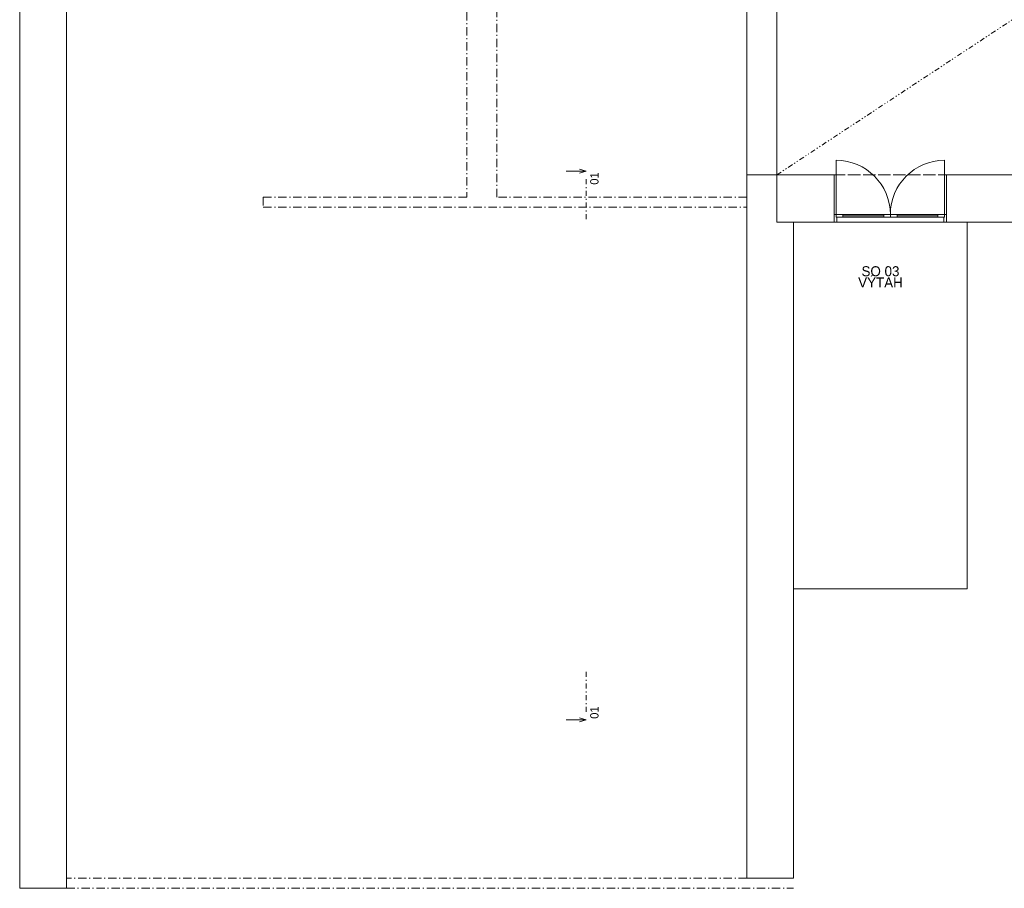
# Model space of a CAD drawing. Header units: millimetres. Extents: x -13540 to 53600, y -21460 to 10383.
# Tile 1 of 17: x -11600 to 3158, y -21460 to -8434. Entities that reach past the tile are written whole.
import ezdxf

# ---------------------------------------------------------------- set-up
doc = ezdxf.new("R2010")
doc.units = ezdxf.units.MM
doc.header["$MEASUREMENT"] = 0
for name, pattern in [('Čerchovaná M', [225, 125, -42.5, 15, -42.5]), ('Čerchovaná S', [175, 75, -42.5, 15, -42.5]), ('Čerchovaná se dvěma tečkami S', [202.5, 75, -32.5, 15, -32.5, 15, -32.5])]:
    doc.linetypes.add(name, pattern=pattern)
for name, color, linetype in [('02_Desky', 7, 'Continuous'), ('02_Zdi VNITŘNÍ - nenosné', 7, 'Continuous'), ('02_Zdi VNITŘNÍ - nosné', 7, 'Continuous'), ('02_Zdi VNĚJŠÍ - nosné.obálka', 7, 'Continuous'), ('13_Značky.řezy', 7, 'Continuous'), ('Nové_00_2D prvky.výplně', 7, 'Continuous'), ('Nové_05_Podhledy', 7, 'Continuous'), ('Nové_11_Anotace', 7, 'Continuous'), ('Nové_Otvory – Dveře', 7, 'Continuous')]:
    doc.layers.add(name, color=color, linetype=linetype)

msp = doc.modelspace()

# ---------------------------------------------------------------- linework, layer by layer
at = {"layer": '02_Desky', "color": 251, "linetype": 'Continuous', "lineweight": 0, "flags": 128}
msp.add_lwpolyline([(-11600, 10010), (-11600, -4870), (-4900, -4870), (-4900, -7870), (-250, -7870), (-250, -11470), (53600, -11470), (53600, 9980), (41780, 9980), (41780, 0), (18380, 0), (18380, -580), (18220, -580), (14080, -580), (13920, -580), (13920, 0), (0, 0), (0, 10010)], close=True, dxfattribs=at)
at = {"layer": '02_Zdi VNITŘNÍ - nenosné', "color": 251, "linetype": 'Čerchovaná M', "lineweight": 0, "flags": 128}
for points in [[(-4900, -11095), (-7950, -11095)], [(-7950, -11095), (-7950, -11245)], [(-700, -11095), (-4450, -11095)], [(-700, -11245), (-700, -11095)], [(-7950, -11245), (-700, -11245)], [(-700, -21310), (-10900, -21310)], [(-10900, -21310), (-10900, -21460)], [(-10900, -21460), (0, -21460)]]:
    msp.add_lwpolyline(points, dxfattribs=at)
at = {"layer": '02_Zdi VNITŘNÍ - nosné', "color": 251, "linetype": 'Continuous', "lineweight": 0, "flags": 128}
for points in [[(-700, -5550), (-700, -10760)], [(-250, -10760), (-250, -5550)], [(-700, -10760), (-250, -10760)]]:
    msp.add_lwpolyline(points, dxfattribs=at)
at = {"layer": '02_Zdi VNITŘNÍ - nosné', "color": 251, "linetype": 'Čerchovaná M', "lineweight": 0, "flags": 128}
for points in [[(-4900, -7870), (-4900, -11095)], [(-4450, -11095), (-4450, -7870)]]:
    msp.add_lwpolyline(points, dxfattribs=at)
at = {"layer": '02_Zdi VNĚJŠÍ - nosné.obálka', "color": 251, "linetype": 'Continuous', "lineweight": 0}
for p, q in [((610, -11355), (610, -10760)), ((2290, -11355), (2290, -10760)), ((610, -11470), (610, -11355)), ((2290, -11470), (2290, -11355))]:
    msp.add_line(p, q, dxfattribs=at)
at = {"layer": '02_Zdi VNĚJŠÍ - nosné.obálka', "color": 251, "linetype": 'Continuous', "lineweight": 0, "flags": 128}
for points in [[(-11600, -4291), (-11600, -21460)], [(-10900, -21460), (-10900, -4291)], [(-700, -10760), (-700, -11470)], [(610, -10760), (-700, -10760)], [(3610, -10760), (2290, -10760)], [(-700, -11470), (-700, -16730)], [(0, -16730), (0, -11470)], [(0, -11470), (610, -11470)], [(2290, -11470), (3610, -11470)], [(-700, -16730), (-700, -21310)], [(0, -21310), (0, -16730)], [(-700, -21310), (0, -21310)], [(-11600, -21460), (-10900, -21460)]]:
    msp.add_lwpolyline(points, dxfattribs=at)
at = {"layer": '13_Značky.řezy', "color": 251, "linetype": 'Continuous', "lineweight": 0}
for p, q in [((-3107, -10706), (-3407, -10706)), ((-3207, -10676), (-3107, -10706)), ((-3207, -10736), (-3107, -10706)), ((-3107, -18935), (-3407, -18935)), ((-3207, -18905), (-3107, -18935)), ((-3207, -18965), (-3107, -18935))]:
    msp.add_line(p, q, dxfattribs=at)
at = {"layer": '13_Značky.řezy', "color": 251, "linetype": 'Čerchovaná S', "lineweight": 0}
for p, q in [((-3107, -10826), (-3107, -11426)), ((-3107, -18215), (-3107, -18815))]:
    msp.add_line(p, q, dxfattribs=at)
at = {"layer": 'Nové_00_2D prvky.výplně', "color": 251, "linetype": 'Continuous', "lineweight": 0, "flags": 128}
msp.add_lwpolyline([(0, -16970), (2600, -16970), (2600, -11470), (0, -11470)], close=True, dxfattribs=at)
at = {"layer": 'Nové_05_Podhledy', "color": 251, "linetype": 'Čerchovaná M', "lineweight": 0, "flags": 128}
msp.add_lwpolyline([(-250, -10760), (9600, -10760), (9600, -4270), (-250, -4270)], close=True, dxfattribs=at)
at = {"layer": 'Nové_05_Podhledy', "color": 251, "linetype": 'Čerchovaná se dvěma tečkami S', "lineweight": 0}
msp.add_lwpolyline([(-250, -10760), (9600, -4270)], dxfattribs=at)
at = {"layer": 'Nové_Otvory – Dveře', "color": 251, "linetype": 'Continuous', "lineweight": 0}
for p, q in [((638, -11355), (638, -10543)), ((2262, -11355), (2262, -10543)), ((610, -11355), (610, -10760)), ((2290, -11355), (2290, -10760)), ((610, -11470), (610, -11355)), ((610, -11355), (638, -11355)), ((610, -11470), (610, -11355)), ((610, -11470), (610, -11355)), ((638, -11355), (638, -11395)), ((738, -11355), (638, -11355)), ((638, -11355), (638, -11395)), ((738, -11395), (738, -11355)), ((1450, -11355), (1350, -11355)), ((1350, -11355), (1350, -11395)), ((1450, -11395), (1450, -11355)), ((1450, -11355), (1550, -11355)), ((1450, -11395), (1450, -11355)), ((1550, -11355), (1550, -11395)), ((2162, -11395), (2162, -11355)), ((2162, -11355), (2262, -11355)), ((2262, -11395), (2262, -11355)), ((2262, -11355), (2290, -11355)), ((2262, -11355), (2262, -11395)), ((2290, -11355), (2290, -11470)), ((2290, -11470), (2290, -11355)), ((2290, -11470), (2290, -11355)), ((650, -11470), (610, -11470)), ((638, -11395), (650, -11395)), ((638, -11395), (738, -11395)), ((650, -11395), (650, -11470)), ((1350, -11375), (738, -11375)), ((1350, -11395), (1450, -11395)), ((1550, -11395), (1450, -11395)), ((1550, -11375), (2162, -11375)), ((2262, -11395), (2162, -11395)), ((2250, -11470), (2250, -11395)), ((2250, -11395), (2262, -11395)), ((2290, -11470), (2250, -11470))]:
    msp.add_line(p, q, dxfattribs=at)
at = {"layer": 'Nové_Otvory – Dveře', "color": 251, "linetype": 'Čerchovaná M', "lineweight": 0}
for p, q in [((2290, -10760), (610, -10760)), ((2290, -11470), (610, -11470))]:
    msp.add_line(p, q, dxfattribs=at)
at = {"layer": 'Nové_Otvory – Dveře', "color": 251, "linetype": 'Continuous', "lineweight": 0, "flags": 128}
for points in [[(1350, -11355), (738, -11355), (738, -11375), (1350, -11375)], [(1550, -11355), (2162, -11355), (2162, -11375), (1550, -11375)], [(1350, -11375), (738, -11375), (738, -11395), (1350, -11395)], [(1550, -11375), (2162, -11375), (2162, -11395), (1550, -11395)]]:
    msp.add_lwpolyline(points, close=True, dxfattribs=at)
at = {"layer": 'Nové_Otvory – Dveře', "color": 251, "linetype": 'Continuous', "lineweight": 0}
for centre, start, end in [((638, -11355), 0, 90), ((2262, -11355), 90, 180)]:
    msp.add_arc(centre, 812, start, end, dxfattribs=at)

# ---------------------------------------------------------------- texts
at = {"layer": '13_Značky.řezy', "color": 251, "lineweight": 0, "char_height": 125, "rotation": 90}
for insert, attachment_point in [((-2922, -10723), 9), ((-2922, -18918), 7)]:
    msp.add_mtext('\\A1;\\pt0;01', dxfattribs=dict(at, insert=insert, attachment_point=attachment_point))
at = {"layer": 'Nové_11_Anotace', "color": 251, "linetype": 'Continuous', "lineweight": 0, "insert": (1302, -12450), "char_height": 150, "attachment_point": 8, "line_spacing_factor": 0.674488}
msp.add_mtext('\\A1;SO 03\\PVÝTAH', dxfattribs=at)

doc.saveas('drawing.dxf')
